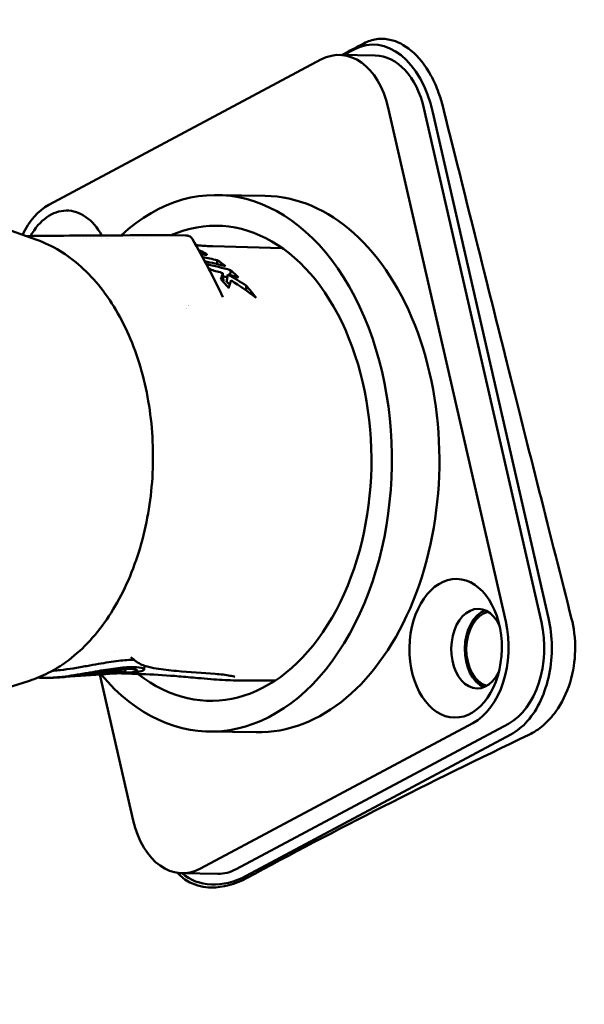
# Model space of a CAD drawing. Header units: millimetres. Extents: x 0 to 4686, y -120 to 1682.
# Tile 98 of 213: x 418 to 442, y 1353 to 1397. Entities that reach past the tile are written whole.
import ezdxf

# ---------------------------------------------------------------- set-up
doc = ezdxf.new("R2010")
doc.units = ezdxf.units.MM
doc.header["$LTSCALE"] = 2
doc.layers.add('Sichtbar (ISO)', color=7, linetype='Continuous', lineweight=50)

msp = doc.modelspace()

# ---------------------------------------------------------------- linework, layer by layer
at = {"layer": 'Sichtbar (ISO)'}
for p, q in [((431.6054, 1395.0721), (433.1729, 1395.0459)), ((432.254, 1395.3125), (431.7983, 1395.0689)), ((418.8292, 1388.4724), (430.7936, 1394.8681)), ((433.7508, 1392.7508), (438.916, 1370.1534)), ((435.3183, 1392.7245), (440.4835, 1370.1271)), ((435.7156, 1392.5336), (440.7986, 1370.293)), ((428.3448, 1388.8744), (426.2548, 1388.9094)), ((418.3056, 1386.9382), (415.7826, 1387.8266)), ((424.8428, 1387.1263), (424.1512, 1387.1391)), ((418.2619, 1386.9797), (418.2619, 1386.9796)), ((420.3543, 1386.9975), (420.3543, 1386.9974)), ((420.481, 1386.9977), (420.481, 1386.9977)), ((420.6575, 1386.998), (420.6575, 1386.9979)), ((420.7906, 1386.9981), (420.7906, 1386.998)), ((421.1464, 1386.998), (421.1464, 1386.998)), ((421.3682, 1386.9978), (421.3682, 1386.9978)), ((421.4024, 1386.9977), (421.4024, 1386.9977)), ((421.4371, 1386.9977), (421.4371, 1386.9977)), ((422.1473, 1386.9959), (422.1473, 1386.9959)), ((422.3187, 1386.9953), (422.3187, 1386.9953)), ((422.4203, 1386.9949), (422.4203, 1386.9949)), ((422.503, 1386.9946), (422.503, 1386.9946)), ((422.5381, 1386.9945), (422.5381, 1386.9944)), ((423.0113, 1386.9924), (423.0113, 1386.9924)), ((423.1383, 1386.9918), (423.1383, 1386.9918)), ((425.6986, 1386.2819), (425.7017, 1386.3548)), ((429.0937, 1386.5745), (426.036, 1386.657)), ((426.5059, 1385.1219), (426.4846, 1385.476)), ((426.703, 1385.4153), (426.6435, 1385.0826)), ((426.4806, 1384.4203), (426.4806, 1384.4203)), ((422.1884, 1368.0655), (422.1771, 1367.9446)), ((422.2043, 1368.0661), (422.1901, 1367.9131)), ((423.0401, 1368.206), (423.0249, 1368.0424)), ((421.1321, 1367.8264), (419.5285, 1367.7114)), ((420.5462, 1367.8085), (420.5421, 1367.8588)), ((422.5437, 1361.4013), (421.076, 1367.8223)), ((421.1323, 1367.824), (421.1288, 1367.8663)), ((421.6562, 1367.8639), (421.4586, 1367.8498)), ((422.0165, 1367.8868), (421.7779, 1367.8696)), ((422.6341, 1367.9311), (422.4006, 1367.9143)), ((417.981, 1367.5489), (415.4296, 1366.7454)), ((428.7752, 1367.5512), (426.9269, 1367.5633)), ((437.4653, 1365.6798), (425.5009, 1359.284)), ((439.0328, 1365.6535), (427.0684, 1359.2578)), ((427.9497, 1365.2777), (425.8597, 1365.3127)), ((439.1416, 1365.1829), (427.5093, 1358.9656)), ((424.6891, 1359.08), (426.2566, 1359.0538))]:
    msp.add_line(p, q, dxfattribs=at)
for centre, major_axis, ratio, start_param, end_param in [((431.5468, 1391.5726), (0.0586, 3.4995), 0.6653497, 5.0668768, 6.6376731), ((433.1968, 1391.1873), (-0.186, 4.3378), 0.6185346, 5.0013417, 6.572138), ((433.1143, 1391.5464), (0.0586, 3.4995), 0.6653497, 5.0668768, 6.2831853), ((426.0573, 1377.1111), (0.1975, 11.7983), 0.6653497, 2.4877654, 6.8497837), ((428.1473, 1377.0761), (-0.1975, -11.7983), 0.6653497, 0, 3.1415927), ((419.5824, 1385.1769), (0.0586, 3.4995), 0.6653497, 0.3544878, 0.9801788), ((426.0573, 1377.1111), (-0.1749, -10.4485), 0.6653497, 5.8143227, 9.72106), ((419.5824, 1385.1769), (0.0511, 3.0495), 0.6653497, 5.4197807, 7.1800782), ((423.9284, 1386.8408), (-0.0005, 0.3), 0.4944919, 6.2687747, 6.2831853), ((424.0144, 1387.1376), (0.1998, -0.0011), 0.0148705, 0.8436953, 2.0065565), ((424.1456, 1386.8392), (0.0056, 0.2999), 0.7207985, 0, 0.0180708), ((400.2321, 1377.3331), (41.2917, 0.0401), 0.2708691, 0.8892779, 0.9094302), ((403.9307, 1377.5819), (-37.7115, 1.0074), 0.2904119, 4.0754023, 4.1053861), ((397.2946, 1377.3761), (42.459, 0.0367), 0.2690653, 0.8018955, 0.836164), ((567.727, 2325.2306), (-92.3863, -3451.6615), 0.0350151, 4.9888975, 4.9889488), ((423.5722, 1377.1527), (-0.1621, -9.7005), 0.6653421, 2.6793045, 2.7413527), ((422.602, 1377.1689), (0.1633, 9.7863), 0.6653345, 5.7648148, 5.7919342), ((410.1911, 1310.231), (-1.5139, 77.4916), 0.8931863, 6.0237382, 6.0313798), ((427.0909, 1378.9061), (0.1699, 7.5689), 0.1989115, 0.5240731, 0.5917148), ((411.1164, 1314.6257), (-1.2682, 72.9662), 0.8933043, 6.0149219, 6.0223113), ((546.6101, 2192.2926), (-77.7354, -2915.8285), 0.0350639, 4.9936359, 4.9937166), ((423.5724, 1377.1527), (-0.1619, -9.7005), 0.6653314, 2.5755438, 2.6411434), ((397.5927, 1377.377), (41.3044, 0.0357), 0.2690653, 0.7892216, 0.7956109), ((428.4458, 1377.0711), (0.1465, 8.7488), 0.6653497, 0.6824938, 0.6825157), ((428.4458, 1377.0711), (0.1465, 8.7488), 0.6653497, 0.6616905, 0.6617008), ((437.6824, 1368.959), (0.0293, 1.7498), 0.6653497, 5.3466356, 10.3613276), ((438.2796, 1368.949), (-0.0293, -1.7498), 0.6653497, 3.4009611, 6.0238169), ((438.2794, 1368.9491), (0.0276, 1.6498), 0.6653497, 0.1579377, 2.9839189), ((436.7121, 1368.9752), (-0.0586, -3.4995), 0.6653497, 0.3544878, 1.9252841), ((438.2796, 1368.949), (-0.0586, -3.4995), 0.6653497, 0.3544878, 1.9252841), ((426.0573, 1377.1111), (-0.1749, -10.4485), 0.6653497, 5.6375519, 5.6375788), ((419.9625, 1382.064), (-1.1284, -14.2506), 0.9769588, 0.1734566, 0.215019), ((421.5451, 1366.3866), (0.009, -5.038), 0.0236291, 1.868369, 1.8695439), ((424.7477, 1362.5795), (-0.0586, -3.4995), 0.6653497, 5.0668768, 6.6376731), ((426.8638, 1361.7903), (-2.0177, -2.8339), 0.7471574, 6.2066499, 7.2670455), ((426.3152, 1362.5533), (-0.0586, -3.4995), 0.6653497, 0, 0.3544878)]:
    msp.add_ellipse(centre, major_axis=major_axis, ratio=ratio, start_param=start_param, end_param=end_param, dxfattribs=at)
msp.add_ellipse((436.7121, 1368.9752), major_axis=(0.0511, 3.0495), ratio=0.6653497, dxfattribs=at)
for points, knots in [([(412.2649, 1388.2871), (412.3067, 1388.4718), (412.349, 1388.6584), (414.4793, 1398.0551), (417.1646, 1409.7589), (423.2879, 1436.1922), (424.3306, 1440.3287), (425.4596, 1443.6163), (426.04, 1445.0769), (427.7358, 1447.1552), (428.5443, 1447.8163), (431.1295, 1449.19), (432.5944, 1449.522), (440.671, 1450.9497), (451.7202, 1452.5772), (469.7715, 1455.2223)], [-25.3538521, -25.3538521, -25.3538521, -25.3538521, -25.273079, -25.273079, -21.3302568, -21.3302568, -14.2017749, -14.2017749, -10.9447154, -10.9447154, -8.7828271, -8.7828271, -5.4732498, -5.4732498, -0.000001, -0.000001, -0.000001, -0.000001]), ([(412.4893, 1388.2637), (413.3532, 1392.0877), (414.4518, 1396.9056), (417.2848, 1409.2392), (418.8536, 1416.0262), (423.0483, 1434.0116), (424.0377, 1438.0468), (425.6116, 1443.6418), (426.1988, 1444.6598), (427.3415, 1446.4234), (428.0547, 1447.1785), (429.6419, 1448.2562), (430.5604, 1448.7491), (432.3325, 1449.2765), (433.0227, 1449.4549), (435.3705, 1449.9113), (436.8441, 1450.1645), (438.0455, 1450.3697), (438.6243, 1450.4666), (443.301, 1451.2263), (448.7185, 1452.053), (459.3699, 1453.6591), (466.0336, 1454.6554), (469.7148, 1455.2054)], [1.3347292, 1.3347292, 1.3347292, 1.3347292, 1.6937313, 1.6937313, 2.056439, 2.056439, 2.7524524, 2.7524524, 3.8919127, 3.8919127, 5.1641949, 5.1641949, 6.0936505, 6.0936505, 6.4205207, 6.4205207, 6.6575917, 6.6575917, 6.9173987, 6.9173987, 8.3510463, 8.3510463, 9.5536694, 9.5536694, 9.5536694, 9.5536694]), ([(420.9441, 1444.98), (418.3631, 1430.7241), (418.2145, 1429.5241), (413.6914, 1402.9335), (412.2244, 1394.3986), (411.181, 1388.3045)], [0.0000026, 0.0000026, 0.0000026, 0.0000026, 4.3463154, 4.3463154, 8.0917632, 8.0917632, 8.0917632, 8.0917632]), ([(438.5648, 1433.7412), (438.5827, 1433.6455), (438.6998, 1433.033), (438.9538, 1431.8195), (439.3858, 1429.9237), (439.9098, 1427.7634), (440.5141, 1425.2807), (441.2231, 1422.4346), (442.0099, 1419.2744), (442.9024, 1415.6806), (443.9247, 1411.5692), (445.0789, 1406.891), (446.3822, 1401.6925), (447.8414, 1395.7187), (449.1597, 1390.3841), (450.2976, 1385.735), (451.2981, 1381.6336), (452.1515, 1378.0397), (452.9114, 1374.927), (453.5496, 1372.139), (453.9334, 1370.4898), (454.1081, 1369.7199)], [0.50567716, 0.50567716, 0.50567716, 0.50567716, 0.50909091, 0.52727273, 0.54545455, 0.56363636, 0.58181818, 0.6, 0.61818182, 0.63636364, 0.65454545, 0.67272727, 0.69090909, 0.70909091, 0.72727273, 0.74545455, 0.76363636, 0.78181818, 0.8, 0.81818182, 0.83636364, 0.83636364, 0.83636364, 0.83636364]), ([(412.2598, 1388.2882), (414.2546, 1397.1314), (416.8308, 1408.3033), (420.1665, 1422.7241), (420.9669, 1426.1812), (421.6889, 1429.2405)], [0.7103647, 0.7103647, 0.7103647, 0.7103647, 1.7105, 1.7105, 2.3095509, 2.3095509, 2.3095509, 2.3095509]), ([(436.1492, 1392.8057), (436.0974, 1393.0129), (436.0361, 1393.2148), (435.8692, 1393.6758), (435.756, 1393.9281), (435.3819, 1394.6114), (435.083, 1394.9892), (434.4581, 1395.5079), (434.1456, 1395.6704), (433.6283, 1395.7841), (433.4307, 1395.7924), (433.0465, 1395.7374), (432.8613, 1395.6764), (432.6832, 1395.5819)], [-0.6570375, -0.6570375, -0.6570375, -0.6570375, -0.5911904, -0.5911904, -0.50116802, -0.50116802, -0.32846153, -0.32846153, -0.1793041, -0.1793041, -0.08822385, -0.08822385, -0.000001, -0.000001, -0.000001, -0.000001]), ([(436.1492, 1392.8057), (436.2435, 1392.4279), (436.9949, 1389.4165), (437.9287, 1385.683), (438.4803, 1383.4794), (439.8776, 1377.9094), (440.9, 1373.8478), (441.8085, 1370.2762)], [0.00005512, 0.00005512, 0.00005512, 0.00005512, 0.1196796, 0.1196796, 0.19903167, 0.19903167, 0.34765959, 0.34765959, 0.34765959, 0.34765959]), ([(417.8355, 1387.1037), (418.0433, 1387.1068), (418.2628, 1387.1097), (419.6993, 1387.1266), (421.308, 1387.1352), (423.339, 1387.1398), (423.6318, 1387.1404), (423.9279, 1387.1408)], [0.30313126, 0.30313126, 0.30313126, 0.30313126, 0.42192896, 0.42192896, 1.03868769, 1.03868769, 1.14086985, 1.14086985, 1.14086985, 1.14086985]), ([(424.8428, 1387.1263), (424.86, 1387.1259), (424.8741, 1387.1256), (424.8929, 1387.1249), (424.8989, 1387.1247), (424.912, 1387.1238), (424.9171, 1387.1233), (424.9274, 1387.1221), (424.9325, 1387.1214), (424.9448, 1387.1193), (424.952, 1387.1178), (424.9741, 1387.1125), (424.9888, 1387.1077), (425.0282, 1387.0914), (425.0522, 1387.0774), (425.0987, 1387.041), (425.1207, 1387.0172), (425.1424, 1386.9846), (425.1463, 1386.9782), (425.15, 1386.9718)], [0, 0, 0, 0, 0.007223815, 0.007223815, 0.011374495, 0.011374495, 0.013295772, 0.013295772, 0.014923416, 0.014923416, 0.0171609, 0.0171609, 0.021780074, 0.021780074, 0.029970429, 0.029970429, 0.039485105, 0.039485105, 0.041711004, 0.041711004, 0.041711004, 0.041711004]), ([(418.3056, 1386.9382), (418.9977, 1386.6945), (419.6541, 1386.2927), (420.8622, 1385.2049), (421.4089, 1384.5074), (422.3285, 1382.8884), (422.6979, 1381.9628), (423.2182, 1379.9853), (423.3686, 1378.9335), (423.4366, 1376.8102), (423.3545, 1375.7391), (422.9654, 1373.6825), (422.6583, 1372.6973), (421.845, 1370.9107), (421.3389, 1370.1096), (420.1733, 1368.7814), (419.5147, 1368.252), (418.5377, 1367.7512), (418.2617, 1367.6373), (417.981, 1367.5489)], [1.8058793, 1.8058793, 1.8058793, 1.8058793, 2.112577, 2.112577, 2.4326566, 2.4326566, 2.7586406, 2.7586406, 3.0851179, 3.0851179, 3.4112694, 3.4112694, 3.7375719, 3.7375719, 4.0640777, 4.0640777, 4.3878495, 4.3878495, 4.5108627, 4.5108627, 4.5108627, 4.5108627]), ([(425.2993, 1386.705), (425.3432, 1386.7004), (425.3872, 1386.6962), (425.4813, 1386.6877), (425.5314, 1386.6836), (425.6319, 1386.6762), (425.6822, 1386.6728), (425.7831, 1386.667), (425.8336, 1386.6644), (425.9347, 1386.6601), (425.9853, 1386.6583), (426.036, 1386.657)], [4.637939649, 4.637939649, 4.637939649, 4.637939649, 4.647139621, 4.647139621, 4.657559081, 4.657559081, 4.66797854, 4.66797854, 4.678398, 4.678398, 4.688817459, 4.688817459, 4.688817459, 4.688817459]), ([(425.5103, 1386.3213), (425.5227, 1386.3179), (425.5348, 1386.3146), (425.5465, 1386.3116), (425.5629, 1386.3074), (425.5786, 1386.3037), (425.5937, 1386.3003), (425.6013, 1386.2986), (425.6086, 1386.297), (425.6157, 1386.2956), (425.6229, 1386.2941), (425.6297, 1386.2927), (425.6364, 1386.2915), (425.6496, 1386.289), (425.6618, 1386.2869), (425.6732, 1386.2852), (425.6846, 1386.2835), (425.6952, 1386.2822), (425.7051, 1386.2812), (425.71, 1386.2808), (425.7147, 1386.2804), (425.7192, 1386.28), (425.7237, 1386.2797), (425.728, 1386.2795), (425.7321, 1386.2794), (425.7402, 1386.2792), (425.7474, 1386.2793), (425.7538, 1386.2798), (425.7601, 1386.2803), (425.7655, 1386.2812), (425.7697, 1386.2826), (425.7739, 1386.2839), (425.777, 1386.2857), (425.7789, 1386.2879), (425.7808, 1386.2901), (425.7817, 1386.2926), (425.7814, 1386.2955), (425.7812, 1386.2983), (425.7799, 1386.3015), (425.7775, 1386.3049), (425.7751, 1386.3084), (425.7717, 1386.3121), (425.7672, 1386.3161), (425.7627, 1386.32), (425.7572, 1386.3242), (425.7508, 1386.3284), (425.7444, 1386.3327), (425.7371, 1386.337), (425.729, 1386.3413), (425.7209, 1386.3457), (425.7119, 1386.3501), (425.7017, 1386.3548)], [0.38690038, 0.38690038, 0.38690038, 0.38690038, 0.41669582, 0.41669582, 0.41669582, 0.45836541, 0.45836541, 0.45836541, 0.47920021, 0.47920021, 0.47920021, 0.500035, 0.500035, 0.500035, 0.54170459, 0.54170459, 0.54170459, 0.58337418, 0.58337418, 0.58337418, 0.60420897, 0.60420897, 0.60420897, 0.62504377, 0.62504377, 0.62504377, 0.66671336, 0.66671336, 0.66671336, 0.70838295, 0.70838295, 0.70838295, 0.75005254, 0.75005254, 0.75005254, 0.79172213, 0.79172213, 0.79172213, 0.83339172, 0.83339172, 0.83339172, 0.8750613, 0.8750613, 0.8750613, 0.91673089, 0.91673089, 0.91673089, 0.95840048, 0.95840048, 0.95840048, 1, 1, 1, 1]), ([(440.7986, 1370.293), (440.8858, 1369.9025), (440.9359, 1369.4868), (440.9409, 1369.068), (440.9458, 1368.6499), (440.9056, 1368.2288), (440.8238, 1367.8273), (440.7413, 1367.4225), (440.6165, 1367.0377), (440.4548, 1366.6897), (440.2944, 1366.3444), (440.0978, 1366.0353), (439.8747, 1365.7806), (439.6513, 1365.5255), (439.4014, 1365.3248), (439.1416, 1365.1829)], [0, 0, 0, 0, 0.1998963, 0.1998963, 0.1998963, 0.3994692, 0.3994692, 0.3994692, 0.6006446, 0.6006446, 0.6006446, 0.8002135, 0.8002135, 0.8002135, 1, 1, 1, 1]), ([(439.9336, 1365.1694), (440.1519, 1365.2761), (440.3637, 1365.4155), (440.765, 1365.7597), (440.9489, 1365.9624), (441.3811, 1366.5642), (441.5935, 1366.9974), (441.888, 1367.9517), (441.9539, 1368.4277), (441.9793, 1369.4209), (441.9013, 1369.9031), (441.8085, 1370.2762)], [0.00000985, 0.00000985, 0.00000985, 0.00000985, 0.09401035, 0.09401035, 0.19099989, 0.19099989, 0.34557771, 0.34557771, 0.50256651, 0.50256651, 0.7068408, 0.7068408, 0.7068408, 0.7068408]), ([(422.4976, 1368.5383), (422.4638, 1368.5673), (422.4411, 1368.5774), (422.4374, 1368.5791), (422.4373, 1368.5792), (422.4373, 1368.5792)], [0.000041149, 0.000041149, 0.000041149, 0.000041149, 0.039791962, 0.039791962, 0.043710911, 0.043710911, 0.043710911, 0.043710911]), ([(420.5078, 1368.1946), (420.3048, 1368.1576), (420.1024, 1368.1228), (419.7122, 1368.0623), (419.5244, 1368.0365), (419.2322, 1368.0037), (419.1219, 1367.9933), (419.006, 1367.9849), (418.9944, 1367.9841), (418.9828, 1367.9834)], [0.00000286, 0.00000286, 0.00000286, 0.00000286, 0.06191814, 0.06191814, 0.12193158, 0.12193158, 0.16121582, 0.16121582, 0.16562765, 0.16562765, 0.16562765, 0.16562765]), ([(420.2097, 1367.8067), (420.406, 1367.8368), (420.605, 1367.869), (420.9989, 1367.9312), (421.1911, 1367.9608), (421.6297, 1368.0211), (421.8628, 1368.0467), (422.2603, 1368.0716), (422.4198, 1368.0704), (422.646, 1368.0473), (422.7083, 1368.0255), (422.7234, 1367.978), (422.6764, 1367.9532), (422.4831, 1367.9179), (422.3437, 1367.9073), (422.1658, 1367.9058)], [0.00000162, 0.00000162, 0.00000162, 0.00000162, 0.06029298, 0.06029298, 0.12034196, 0.12034196, 0.20379198, 0.20379198, 0.28708886, 0.28708886, 0.37175566, 0.37175566, 0.45612043, 0.45612043, 0.53617654, 0.53617654, 0.53617654, 0.53617654]), ([(422.5801, 1368.4675), (422.4865, 1368.4685), (422.3804, 1368.4653), (422.0311, 1368.4419), (421.7612, 1368.4083), (421.178, 1368.3169), (420.8529, 1368.2573), (420.5078, 1368.1946)], [0.92864352, 0.92864352, 0.92864352, 0.92864352, 0.97719676, 0.97719676, 1.07327032, 1.07327032, 1.16824026, 1.16824026, 1.16824026, 1.16824026]), ([(422.6341, 1367.9312), (422.7361, 1367.9385), (422.8197, 1367.9501), (422.9901, 1367.9903), (423.0372, 1368.0243), (423.0073, 1368.0889), (422.9302, 1368.1187), (422.6611, 1368.1507), (422.4748, 1368.1529), (422.0154, 1368.1222), (421.7483, 1368.0899), (421.1717, 1368.0023), (420.8503, 1367.9454), (420.5085, 1367.8853)], [0.69472172, 0.69472172, 0.69472172, 0.69472172, 0.75978424, 0.75978424, 0.86955834, 0.86955834, 0.97961196, 0.97961196, 1.0873433, 1.0873433, 1.19485842, 1.19485842, 1.30075864, 1.30075864, 1.30075864, 1.30075864]), ([(426.14, 1367.8498), (425.6102, 1367.8868), (425.0223, 1367.9247), (424.1424, 1368.0065), (423.8462, 1368.0356), (423.4027, 1368.1092), (423.2536, 1368.1386), (422.9444, 1368.2347), (422.7713, 1368.3033), (422.6103, 1368.4416)], [0, 0, 0, 0, 0.32341377, 0.32341377, 0.48581823, 0.48581823, 0.56756238, 0.56756238, 0.65152299, 0.65152299, 0.65152299, 0.65152299]), ([(420.5085, 1367.8853), (420.3193, 1367.8521), (420.1304, 1367.8206), (419.7648, 1367.7652), (419.5879, 1367.7411), (419.1322, 1367.689), (418.8901, 1367.6731), (418.5696, 1367.6708), (418.4581, 1367.6763), (418.3669, 1367.6878)], [0.000001, 0.000001, 0.000001, 0.000001, 0.05763014, 0.05763014, 0.11370459, 0.11370459, 0.21033281, 0.21033281, 0.27557918, 0.27557918, 0.27557918, 0.27557918]), ([(419.0881, 1367.6835), (419.0669, 1367.6826), (419.0457, 1367.6817), (419.0032, 1367.68), (418.982, 1367.6792), (418.9396, 1367.6777), (418.9183, 1367.677), (418.8759, 1367.6757), (418.8546, 1367.6751), (418.8121, 1367.6739), (418.7909, 1367.6734), (418.7696, 1367.6728)], [4.689439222, 4.689439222, 4.689439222, 4.689439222, 4.691989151, 4.691989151, 4.69453908, 4.69453908, 4.697089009, 4.697089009, 4.699638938, 4.699638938, 4.702188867, 4.702188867, 4.702188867, 4.702188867]), ([(419.088, 1367.6835), (419.2263, 1367.6894), (419.365, 1367.7008), (419.7787, 1367.7422), (420.0426, 1367.7812), (420.2098, 1367.8067)], [0.23615669, 0.23615669, 0.23615669, 0.23615669, 0.34230315, 0.34230315, 0.59151843, 0.59151843, 0.59151843, 0.59151843]), ([(419.5285, 1367.7114), (419.5222, 1367.7109), (419.5137, 1367.7103), (419.4934, 1367.709), (419.4838, 1367.7084), (419.4514, 1367.7065), (419.4306, 1367.7053), (419.4028, 1367.704), (419.3912, 1367.7034), (419.3795, 1367.7029)], [0.000001, 0.000001, 0.000001, 0.000001, 0.002540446, 0.002540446, 0.004628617, 0.004628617, 0.009277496, 0.009277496, 0.012429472, 0.012429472, 0.012429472, 0.012429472]), ([(420.7162, 1367.8409), (420.7076, 1367.8398), (420.6964, 1367.8382), (420.6724, 1367.8347), (420.6618, 1367.8331), (420.6321, 1367.8284), (420.6142, 1367.8253), (420.5839, 1367.8195), (420.5715, 1367.8169), (420.5538, 1367.8125), (420.5483, 1367.8106), (420.5451, 1367.808), (420.5473, 1367.8071), (420.5589, 1367.8065), (420.5683, 1367.8067), (420.5934, 1367.8081), (420.6089, 1367.8092), (420.6356, 1367.8116), (420.6452, 1367.8126), (420.665, 1367.8146), (420.6751, 1367.8157), (420.6854, 1367.8169)], [0.000001, 0.000001, 0.000001, 0.000001, 0.002625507, 0.002625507, 0.004782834, 0.004782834, 0.008821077, 0.008821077, 0.012746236, 0.012746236, 0.016595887, 0.016595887, 0.020440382, 0.020440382, 0.024298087, 0.024298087, 0.028197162, 0.028197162, 0.030223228, 0.030223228, 0.032247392, 0.032247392, 0.032247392, 0.032247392]), ([(420.6854, 1367.8169), (420.8137, 1367.8318), (420.9399, 1367.8463), (421.1791, 1367.8717), (421.2913, 1367.8825), (421.4931, 1367.8987), (421.5819, 1367.9039), (421.6931, 1367.9077), (421.7263, 1367.9083), (421.7703, 1367.9082), (421.7839, 1367.908), (421.8027, 1367.9075), (421.8085, 1367.9073), (421.8157, 1367.9071), (421.8171, 1367.907), (421.8196, 1367.9069), (421.8227, 1367.9068), (421.8261, 1367.9066), (421.8267, 1367.9065), (421.8282, 1367.9065), (421.8286, 1367.9065), (421.8293, 1367.9064), (421.8296, 1367.9064), (421.8299, 1367.9064), (421.8301, 1367.9064), (421.8303, 1367.9064), (421.8303, 1367.9064), (421.8305, 1367.9064), (421.8306, 1367.9064), (421.8307, 1367.9063)], [0.000001, 0.000001, 0.000001, 0.000001, 0.03894735, 0.03894735, 0.07779256, 0.07779256, 0.11634059, 0.11634059, 0.13554998, 0.13554998, 0.1451355, 0.1451355, 0.15009408, 0.15009408, 0.15133003, 0.15133003, 0.15233203, 0.15233203, 0.15312098, 0.15312098, 0.15359895, 0.15359895, 0.15389342, 0.15389342, 0.15405046, 0.15405046, 0.15416118, 0.15416118, 0.15427774, 0.15427774, 0.15427774, 0.15427774]), ([(422.1736, 1367.9467), (422.1365, 1367.9545), (422.0727, 1367.9596), (421.8966, 1367.9605), (421.7853, 1367.9562), (421.5248, 1367.9371), (421.3772, 1367.9225), (421.0586, 1367.8856), (420.8891, 1367.8637), (420.7162, 1367.8409)], [0.000001, 0.000001, 0.000001, 0.000001, 0.05230894, 0.05230894, 0.10463834, 0.10463834, 0.15706057, 0.15706057, 0.20962428, 0.20962428, 0.20962428, 0.20962428]), ([(421.2539, 1367.837), (421.249, 1367.8365), (421.2441, 1367.836), (421.2393, 1367.8355), (421.2325, 1367.8348), (421.226, 1367.8342), (421.2195, 1367.8335), (421.2169, 1367.8333), (421.2143, 1367.833), (421.2117, 1367.8327), (421.2073, 1367.8323), (421.2031, 1367.8319), (421.199, 1367.8314), (421.1954, 1367.8311), (421.1919, 1367.8307), (421.1886, 1367.8304), (421.1841, 1367.8299), (421.1798, 1367.8294), (421.1757, 1367.829), (421.1712, 1367.8285), (421.167, 1367.8281), (421.1631, 1367.8277), (421.1609, 1367.8274), (421.1588, 1367.8272), (421.1568, 1367.827), (421.1521, 1367.8265), (421.1481, 1367.826), (421.1447, 1367.8256), (421.1398, 1367.8251), (421.1364, 1367.8247), (421.1344, 1367.8244), (421.1323, 1367.8241), (421.1318, 1367.8239), (421.1327, 1367.8239), (421.1332, 1367.8239), (421.1343, 1367.8239), (421.1358, 1367.824), (421.1367, 1367.824), (421.1377, 1367.8241), (421.1388, 1367.8241), (421.1407, 1367.8242), (421.1428, 1367.8244), (421.1451, 1367.8245), (421.1467, 1367.8246), (421.1484, 1367.8247), (421.1501, 1367.8248), (421.1532, 1367.825), (421.1565, 1367.8253), (421.1599, 1367.8255), (421.1613, 1367.8256), (421.1628, 1367.8257), (421.1643, 1367.8258), (421.1692, 1367.8261), (421.1743, 1367.8265), (421.1795, 1367.8269), (421.1849, 1367.8273), (421.1903, 1367.8277), (421.1957, 1367.828), (421.1982, 1367.8282), (421.2007, 1367.8284), (421.2032, 1367.8286), (421.2059, 1367.8288), (421.2086, 1367.829), (421.2113, 1367.8292), (421.2164, 1367.8296), (421.2214, 1367.8299), (421.2263, 1367.8303), (421.2276, 1367.8304), (421.2289, 1367.8305), (421.2303, 1367.8306), (421.2337, 1367.8308), (421.2371, 1367.8311), (421.2404, 1367.8313), (421.245, 1367.8317), (421.2494, 1367.832), (421.2536, 1367.8323), (421.2556, 1367.8325), (421.2576, 1367.8327), (421.2596, 1367.8328), (421.2617, 1367.833), (421.2637, 1367.8331), (421.2658, 1367.8333), (421.2697, 1367.8336), (421.2734, 1367.8339), (421.2769, 1367.8341), (421.2805, 1367.8344), (421.2839, 1367.8347), (421.2872, 1367.8349), (421.2904, 1367.8352), (421.2935, 1367.8354), (421.2965, 1367.8357), (421.2995, 1367.8359), (421.3023, 1367.8361), (421.305, 1367.8364), (421.3077, 1367.8366), (421.3103, 1367.8368), (421.3128, 1367.837), (421.3152, 1367.8372), (421.3176, 1367.8374), (421.3198, 1367.8376)], [0.00000003, 0.00000003, 0.00000003, 0.00000003, 0.01857076, 0.01857076, 0.01857076, 0.04545455, 0.04545455, 0.04545455, 0.05640649, 0.05640649, 0.05640649, 0.07494199, 0.07494199, 0.07494199, 0.09090909, 0.09090909, 0.09090909, 0.11240862, 0.11240862, 0.11240862, 0.13636364, 0.13636364, 0.13636364, 0.14996136, 0.14996136, 0.14996136, 0.18181818, 0.18181818, 0.18181818, 0.22727273, 0.22727273, 0.22727273, 0.27272727, 0.27272727, 0.27272727, 0.3011925, 0.3011925, 0.3011925, 0.31818182, 0.31818182, 0.31818182, 0.34526936, 0.34526936, 0.34526936, 0.36363636, 0.36363636, 0.36363636, 0.39571655, 0.39571655, 0.39571655, 0.40909091, 0.40909091, 0.40909091, 0.45365128, 0.45365128, 0.45365128, 0.5, 0.5, 0.5, 0.52158731, 0.52158731, 0.52158731, 0.54545455, 0.54545455, 0.54545455, 0.59090909, 0.59090909, 0.59090909, 0.60338626, 0.60338626, 0.60338626, 0.63636364, 0.63636364, 0.63636364, 0.68181818, 0.68181818, 0.68181818, 0.70370481, 0.70370481, 0.70370481, 0.72727273, 0.72727273, 0.72727273, 0.77272727, 0.77272727, 0.77272727, 0.81818182, 0.81818182, 0.81818182, 0.86363636, 0.86363636, 0.86363636, 0.90909091, 0.90909091, 0.90909091, 0.95454545, 0.95454545, 0.95454545, 1, 1, 1, 1]), ([(421.6562, 1367.8639), (421.7138, 1367.8655), (421.7623, 1367.8681), (421.8388, 1367.8747), (421.8666, 1367.8787), (421.8835, 1367.8828)], [-0.06003176, -0.06003176, -0.06003176, -0.06003176, -0.030017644, -0.030017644, -0.000001, -0.000001, -0.000001, -0.000001]), ([(422.1879, 1367.9119), (422.1897, 1367.9125), (422.1904, 1367.913), (422.1896, 1367.9137), (422.1881, 1367.914), (422.1807, 1367.9145), (422.1721, 1367.9143), (422.1487, 1367.9132), (422.134, 1367.9121), (422.1003, 1367.9093), (422.0814, 1367.9075), (422.0421, 1367.9034), (422.0219, 1367.9012), (421.9828, 1367.8967), (421.9642, 1367.8944), (421.9312, 1367.8902), (421.917, 1367.8882), (421.9003, 1367.8858), (421.8956, 1367.8851), (421.888, 1367.8838), (421.8852, 1367.8833), (421.8835, 1367.8828)], [0.000001, 0.000001, 0.000001, 0.000001, 0.003182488, 0.003182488, 0.00637883, 0.00637883, 0.012361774, 0.012361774, 0.018312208, 0.018312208, 0.024276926, 0.024276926, 0.030284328, 0.030284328, 0.036344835, 0.036344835, 0.042403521, 0.042403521, 0.045534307, 0.045534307, 0.048650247, 0.048650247, 0.048650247, 0.048650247]), ([(422.0165, 1367.8868), (422.0273, 1367.8875), (422.0376, 1367.8883), (422.0475, 1367.8892), (422.0611, 1367.8904), (422.0739, 1367.8917), (422.0858, 1367.893), (422.1034, 1367.895), (422.1191, 1367.8972), (422.1331, 1367.8995), (422.1564, 1367.9033), (422.1747, 1367.9074), (422.1879, 1367.9119)], [0.71211994, 0.71211994, 0.71211994, 0.71211994, 0.74921425, 0.74921425, 0.74921425, 0.8, 0.8, 0.8, 0.87502564, 0.87502564, 0.87502564, 1, 1, 1, 1]), ([(422.0557, 1367.9186), (422.0753, 1367.9213), (422.0939, 1367.9241), (422.1272, 1367.9299), (422.1416, 1367.9328), (422.1654, 1367.9384), (422.1717, 1367.9407), (422.1788, 1367.9446), (422.1772, 1367.9459), (422.1736, 1367.9467)], [0.000000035, 0.000000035, 0.000000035, 0.000000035, 0.00606282, 0.00606282, 0.012225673, 0.012225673, 0.019248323, 0.019248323, 0.028833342, 0.028833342, 0.028833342, 0.028833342]), ([(426.9269, 1367.5633), (426.7863, 1367.5642), (426.6233, 1367.5711), (426.2917, 1367.5914), (426.1212, 1367.6043), (425.7608, 1367.6336), (425.5679, 1367.6504), (425.0981, 1367.6915), (424.8218, 1367.716), (424.5516, 1367.7398)], [0.00000502, 0.00000502, 0.00000502, 0.00000502, 0.05524098, 0.05524098, 0.10656632, 0.10656632, 0.16404889, 0.16404889, 0.24946819, 0.24946819, 0.24946819, 0.24946819]), ([(427.006, 1367.717), (427.006, 1367.717), (427.0057, 1367.7171), (427.0015, 1367.7185), (426.9884, 1367.7227), (426.9392, 1367.7361), (426.8927, 1367.7472), (426.8261, 1367.7614), (426.8116, 1367.7644), (426.7967, 1367.7674)], [0.064512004, 0.064512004, 0.064512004, 0.064512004, 0.06882217, 0.06882217, 0.093569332, 0.093569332, 0.13785254, 0.13785254, 0.149588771, 0.149588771, 0.149588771, 0.149588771]), ([(423.367, 1311.6471), (423.3388, 1313.3446), (423.3055, 1315.0442), (423.1356, 1318.0112), (422.9786, 1319.2914), (422.4543, 1322.0197), (422.0739, 1323.4351), (421.1878, 1326.242), (420.6794, 1327.6518), (418.6704, 1333.263), (417.2201, 1337.4307), (414.4375, 1345.4733), (413.1037, 1349.3374), (411.0543, 1355.0541), (410.3556, 1356.9406), (409.0545, 1360.9274), (408.4178, 1363.1161), (408.2692, 1365.5769)], [0, 0, 0, 0, 0.5094559, 0.5094559, 0.8939617, 0.8939617, 1.3789092, 1.3789092, 1.9278409, 1.9278409, 3.572663, 3.572663, 5.1084231, 5.1084231, 5.8749357, 5.8749357, 6.6547799, 6.6547799, 6.6547799, 6.6547799]), ([(427.5181, 1358.8642), (429.4634, 1359.9159), (431.4672, 1360.9659), (435.6048, 1363.0678), (437.7387, 1364.1195), (439.9336, 1365.1694)], [-1.8830043, -1.8830043, -1.8830043, -1.8830043, -0.9434483, -0.9434483, -0.0000098, -0.0000098, -0.0000098, -0.0000098]), ([(427.5181, 1358.8642), (427.0132, 1358.5912), (426.4799, 1358.4454), (425.6494, 1358.4579), (425.3261, 1358.5264), (424.8261, 1358.7833), (424.645, 1358.9238), (424.4929, 1359.0957)], [0.00000533, 0.00000533, 0.00000533, 0.00000533, 0.24326288, 0.24326288, 0.39922043, 0.39922043, 0.50785211, 0.50785211, 0.50785211, 0.50785211])]:
    msp.add_open_spline(points, degree=3, knots=knots, dxfattribs=at)
for points in [[(432.6832, 1395.5819), (432.3606, 1395.4107), (432.0391, 1395.2401), (431.7186, 1395.0702)], [(425.1499, 1386.9718), (425.1499, 1386.9718), (425.1499, 1386.9718), (425.1499, 1386.9718)], [(425.15, 1386.9718), (425.6227, 1386.1329), (426.073, 1385.2817), (426.4806, 1384.4203)], [(425.4203, 1386.4847), (425.5146, 1386.4446), (425.6085, 1386.4013), (425.7017, 1386.3548)], [(426.703, 1385.4153), (426.981, 1385.2581), (427.2514, 1385.0921), (427.5132, 1384.9188)], [(426.7377, 1384.8158), (426.6259, 1384.9504), (426.5104, 1385.0805), (426.3921, 1385.207)], [(426.5059, 1385.1219), (426.5027, 1385.1129), (426.4996, 1385.1038), (426.4964, 1385.0946)], [(426.6435, 1385.0826), (426.6923, 1385.054), (426.7408, 1385.0252), (426.7891, 1384.9961)], [(426.8398, 1385.1606), (426.8057, 1385.0532), (426.7716, 1384.9382), (426.7377, 1384.8158)], [(426.8398, 1385.1606), (427.2217, 1384.9204), (427.5892, 1384.6639), (427.9376, 1384.3912)], [(427.5069, 1384.7148), (427.509, 1384.7828), (427.5111, 1384.8508), (427.5132, 1384.9188)], [(427.5132, 1384.9188), (427.6607, 1384.7499), (427.8025, 1384.5735), (427.9376, 1384.3912)], [(422.6103, 1368.4416), (422.5728, 1368.4739), (422.5352, 1368.5061), (422.4976, 1368.5383)], [(422.0557, 1367.9186), (421.8082, 1367.8849), (421.5626, 1367.8577), (421.3198, 1367.8376)], [(423.0925, 1367.8306), (422.6795, 1367.8455), (422.2716, 1367.8605), (421.8663, 1367.876)], [(424.5516, 1367.7398), (424.0562, 1367.7836), (423.573, 1367.8133), (423.0925, 1367.8306)], [(426.7967, 1367.7674), (426.6174, 1367.804), (426.3792, 1367.8331), (426.14, 1367.8498)]]:
    msp.add_open_spline(points, degree=3, dxfattribs=at)

doc.saveas('drawing.dxf')
